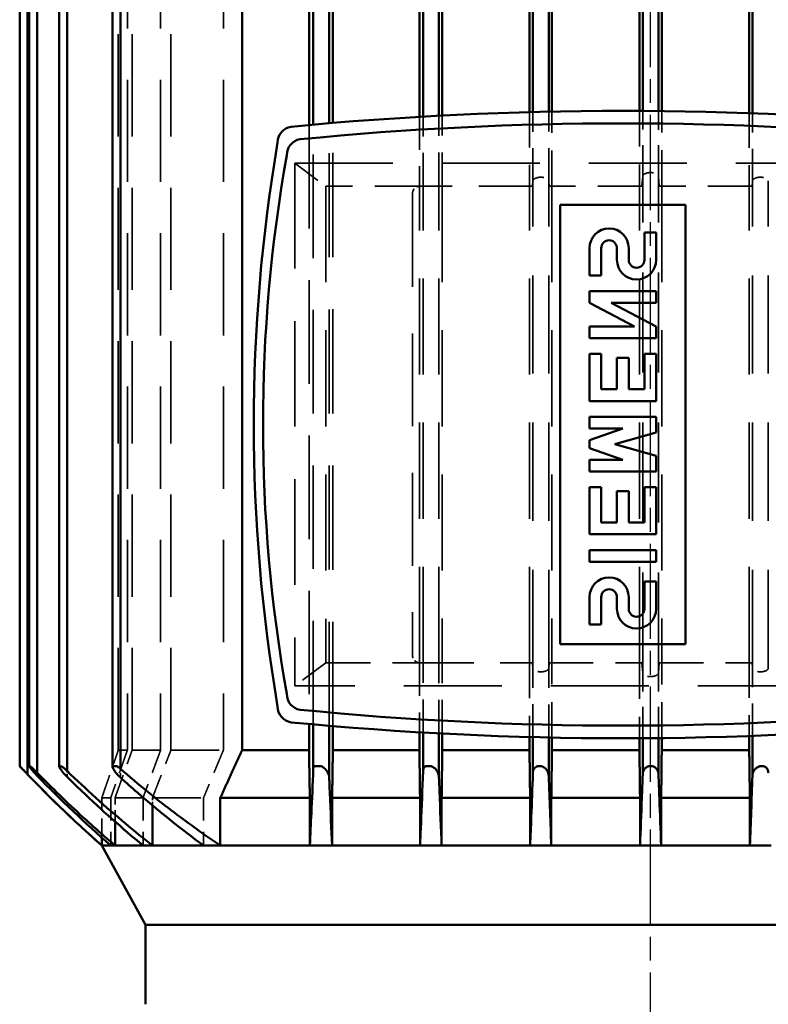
# Model space of a CAD drawing. Header units: millimetres. Extents: x -34725 to 178350, y -13707 to 126150.
# Tile 127 of 127: x 40066 to 40160, y 9668 to 9792. Entities that reach past the tile are written whole.
import ezdxf

# ---------------------------------------------------------------- set-up
doc = ezdxf.new("R2010")
doc.units = ezdxf.units.MM
doc.linetypes.add('AM_ISO08W050', pattern=[18, 12, -1.5, 3, -1.5])
doc.linetypes.add('DASHED', pattern=[0.75, 0.5, -0.25])
for name, color, linetype, lineweight in [('AM_0', 7, 'CONTINUOUS', 50), ('AM_7', 4, 'AM_ISO08W050', 25), ('P-AM_0', 7, 'CONTINUOUS', 50), ('Sichtbar (ISO)', 7, 'CONTINUOUS', 50), ('Verdeckt (ISO)', 7, 'DASHED', 35)]:
    doc.layers.add(name, color=color, linetype=linetype, lineweight=lineweight)

# ---------------------------------------------------------------- blocks, each defined once
blk = doc.blocks.new('A$C5cacc3fa')
at = {"layer": 'AM_7'}
blk.add_line((-1738.33, -2368.79), (191.62, -2368.79), dxfattribs=at)
at = {"layer": 'Sichtbar (ISO)'}
for p, q in [((-46.33, -2432.42), (-46.33, -2305.16)), ((-36.33, -2356.28), (-36.33, -2353.61)), ((-36.33, -2367.46), (-36.33, -2356.28)), ((-30.33, -2356.28), (-36.33, -2356.28)), ((-30.33, -2367.46), (-30.33, -2356.28)), ((-27.55, -2355.96), (-22.52, -2355.96)), ((-22.54, -2356.36), (-24.33, -2356.36)), ((-24.33, -2367.39), (-24.33, -2356.36)), ((55.87, -2355.96), (159.89, -2355.96)), ((156.67, -2356.36), (55.88, -2356.36)), ((-10.98, -2380.19), (-10.98, -2364.39)), ((-10.98, -2364.39), (44.32, -2364.39)), ((44.32, -2364.39), (44.32, -2380.19)), ((-36.33, -2370.12), (-36.33, -2367.46)), ((-36.33, -2367.46), (-30.33, -2367.46)), ((-27.38, -2367.79), (-22.81, -2367.79)), ((-24.33, -2367.39), (-22.8, -2367.39)), ((56.14, -2367.39), (156.67, -2367.39)), ((56.15, -2367.79), (159.72, -2367.79)), ((-6.54, -2368.09), (-3.08, -2368.09)), ((-3.08, -2368.09), (-3.08, -2369.57)), ((-0.61, -2368.09), (0.87, -2368.09)), ((-0.61, -2376.49), (-0.61, -2368.09)), ((0.87, -2368.09), (0.87, -2376.49)), ((2.85, -2368.09), (8.77, -2368.09)), ((2.85, -2376.49), (2.85, -2368.09)), ((8.77, -2368.09), (8.77, -2369.57)), ((10.75, -2368.09), (12.72, -2368.09)), ((10.75, -2376.49), (10.75, -2368.09)), ((12.72, -2368.09), (14.2, -2373.28)), ((14.2, -2373.28), (15.68, -2368.09)), ((15.68, -2368.09), (17.66, -2368.09)), ((17.66, -2368.09), (17.66, -2376.49)), ((19.63, -2368.09), (25.56, -2368.09)), ((19.63, -2376.49), (19.63, -2368.09)), ((25.56, -2368.09), (25.56, -2369.57)), ((27.53, -2368.09), (29.01, -2368.09)), ((27.53, -2376.49), (27.53, -2368.09)), ((29.01, -2368.09), (31.98, -2373.77)), ((31.98, -2368.09), (33.46, -2368.09)), ((31.98, -2373.77), (31.98, -2368.09)), ((33.46, -2368.09), (33.46, -2376.49)), ((37.41, -2368.09), (40.86, -2368.09)), ((40.86, -2368.09), (40.86, -2369.57)), ((-36.33, -2381.3), (-36.33, -2370.12)), ((-30.33, -2370.12), (-36.33, -2370.12)), ((-30.33, -2381.3), (-30.33, -2370.12)), ((-27.38, -2369.79), (-22.82, -2369.79)), ((-22.82, -2370.19), (-24.33, -2370.19)), ((-24.33, -2381.22), (-24.33, -2370.19)), ((-3.08, -2369.57), (-6.54, -2369.57)), ((4.33, -2369.57), (4.33, -2371.55)), ((8.77, -2369.57), (4.33, -2369.57)), ((21.11, -2369.57), (21.11, -2371.55)), ((25.56, -2369.57), (21.11, -2369.57)), ((40.86, -2369.57), (37.41, -2369.57)), ((56.16, -2369.79), (159.72, -2369.79)), ((156.67, -2370.19), (56.17, -2370.19)), ((-6.54, -2371.55), (-5.05, -2371.55)), ((4.33, -2371.55), (8.28, -2371.55)), ((8.28, -2371.55), (8.28, -2373.03)), ((21.11, -2371.55), (25.06, -2371.55)), ((25.06, -2371.55), (25.06, -2373.03)), ((29.01, -2370.81), (29.01, -2376.49)), ((31.98, -2376.49), (29.01, -2370.81)), ((37.41, -2371.55), (38.89, -2371.55)), ((12.23, -2372.29), (12.23, -2376.49)), ((13.71, -2376.49), (12.23, -2372.29)), ((16.18, -2372.29), (14.7, -2376.49)), ((16.18, -2376.49), (16.18, -2372.29)), ((-5.05, -2373.03), (-6.54, -2373.03)), ((4.33, -2373.03), (4.33, -2375.01)), ((8.28, -2373.03), (4.33, -2373.03)), ((21.11, -2373.03), (21.11, -2375.01)), ((25.06, -2373.03), (21.11, -2373.03)), ((38.89, -2373.03), (37.41, -2373.03)), ((-8.51, -2375.01), (-5.05, -2375.01)), ((-8.51, -2376.49), (-8.51, -2375.01)), ((4.33, -2375.01), (8.77, -2375.01)), ((8.77, -2375.01), (8.77, -2376.49)), ((21.11, -2375.01), (25.56, -2375.01)), ((25.56, -2375.01), (25.56, -2376.49)), ((35.43, -2375.01), (38.89, -2375.01)), ((35.43, -2376.49), (35.43, -2375.01)), ((-5.05, -2376.49), (-8.51, -2376.49)), ((0.87, -2376.49), (-0.61, -2376.49)), ((8.77, -2376.49), (2.85, -2376.49)), ((12.23, -2376.49), (10.75, -2376.49)), ((14.7, -2376.49), (13.71, -2376.49)), ((17.66, -2376.49), (16.18, -2376.49)), ((25.56, -2376.49), (19.63, -2376.49)), ((29.01, -2376.49), (27.53, -2376.49)), ((33.46, -2376.49), (31.98, -2376.49)), ((38.89, -2376.49), (35.43, -2376.49)), ((44.32, -2380.19), (-10.98, -2380.19)), ((-36.33, -2383.97), (-36.33, -2381.3)), ((-36.33, -2381.3), (-30.33, -2381.3)), ((-24.33, -2381.22), (-22.74, -2381.22)), ((56.08, -2381.22), (156.67, -2381.22)), ((-27.55, -2381.62), (-22.73, -2381.62)), ((56.07, -2381.62), (159.89, -2381.62)), ((-36.33, -2395.12), (-36.33, -2383.97)), ((-30.33, -2383.97), (-36.33, -2383.97)), ((-30.33, -2395.12), (-30.33, -2383.97)), ((-27.18, -2383.62), (-22.68, -2383.62)), ((-22.67, -2384.05), (-24.33, -2384.05)), ((-24.33, -2395.04), (-24.33, -2384.05)), ((156.67, -2384.05), (56.01, -2384.05)), ((56.02, -2383.62), (159.52, -2383.62)), ((-36.33, -2397.84), (-36.33, -2395.12)), ((-36.33, -2395.12), (-30.33, -2395.12)), ((-24.33, -2395.04), (-22.24, -2395.04)), ((55.58, -2395.04), (156.67, -2395.04)), ((-27.68, -2395.46), (-22.22, -2395.46)), ((55.56, -2395.46), (160.02, -2395.46)), ((-26.94, -2397.46), (-22.11, -2397.46)), ((55.45, -2397.46), (159.28, -2397.46)), ((-36.33, -2408.92), (-36.33, -2397.84)), ((-30.33, -2397.84), (-36.33, -2397.84)), ((-30.33, -2408.92), (-30.33, -2397.84)), ((-22.08, -2397.92), (-24.33, -2397.92)), ((-24.33, -2408.83), (-24.33, -2397.92)), ((156.67, -2397.92), (55.42, -2397.92)), ((-24.33, -2408.83), (-21.3, -2408.83)), ((54.64, -2408.83), (156.67, -2408.83)), ((-36.33, -2411.73), (-36.33, -2408.92)), ((-36.33, -2408.92), (-30.33, -2408.92)), ((-27.77, -2409.29), (-21.26, -2409.29)), ((54.6, -2409.29), (160.11, -2409.29)), ((-26.67, -2411.29), (-21.09, -2411.29)), ((54.43, -2411.29), (159.01, -2411.29)), ((-36.33, -2423.01), (-36.33, -2411.73)), ((-30.33, -2411.73), (-36.33, -2411.73)), ((-30.33, -2423.01), (-30.33, -2411.73)), ((-24.33, -2420.25), (-24.33, -2411.83)), ((-21.04, -2411.83), (-24.33, -2411.83)), ((156.67, -2411.83), (54.38, -2411.83)), ((-24.33, -2420.25), (156.67, -2420.25)), ((-36.33, -2425.12), (-36.33, -2423.01)), ((-36.33, -2423.01), (-30.33, -2423.01)), ((-36.33, -2431.56), (-36.33, -2425.12)), ((-36.33, -2432.75), (-36.33, -2431.56)), ((-36.33, -2431.56), (-31.29, -2431.56)), ((-56.33, -2432.42), (-46.33, -2432.42)), ((-46.33, -2432.42), (-36.33, -2437.95)), ((-36.33, -2436.27), (-36.33, -2432.75)), ((-26.67, -2435.6), (159.01, -2435.6)), ((-36.33, -2436.81), (-36.33, -2436.27)), ((-36.33, -2436.27), (-33.33, -2436.27)), ((-36.33, -2437.94), (-36.33, -2436.81)), ((-26.33, -2436.6), (158.67, -2436.6)), ((-36.33, -2437.95), (-36.33, -2437.94)), ((-36.33, -2437.94), (-35.34, -2437.94)), ((-26.94, -2442.32), (159.28, -2442.32)), ((-26.33, -2443.32), (158.67, -2443.32)), ((-27.38, -2447.29), (159.72, -2447.29)), ((-27.18, -2446.08), (159.52, -2446.08)), ((-26.33, -2447.08), (158.67, -2447.08)), ((-26.33, -2448.29), (158.67, -2448.29))]:
    blk.add_line(p, q, dxfattribs=at)
for centre, radius, start, end in [((415, -2372.29), 437.83, 174.5215, 185.4785), ((-381.66, -2372.29), 437.83, 354.5215, 5.4785), ((393.16, -2372.29), 414.4, 174.3686, 185.6314), ((-359.81, -2372.29), 414.4, 354.3686, 5.6314), ((-6.54, -2370.56), 2.47, 90, 270), ((37.41, -2370.56), 2.47, 90, 270), ((-6.54, -2370.56), 0.988, 90, 270), ((37.41, -2370.56), 0.988, 90, 270), ((-5.05, -2374.02), 2.47, 270, 90), ((38.89, -2374.02), 2.47, 270, 90), ((-5.05, -2374.02), 0.988, 270, 90), ((38.89, -2374.02), 0.988, 270, 90), ((-17.28, -2412.63), 2, 189.411, 270.7712), ((50.62, -2412.63), 2, 269.2288, 350.589), ((-18.85, -2413.79), 2, 188.6543, 270.6524), ((16.67, -2224.37), 193.26, 259.8914, 280.1086), ((52.19, -2413.79), 2, 269.3476, 351.3457), ((16.67, -2207.25), 211.54, 260.3392, 279.6608), ((76.35, -2338.94), 150, 221.3086, 226.8038)]:
    blk.add_arc(centre, radius, start, end, dxfattribs=at)
for centre, major_axis, ratio, start_param, end_param in [((-26.3, -2354.96), (0.006, -0.999), 0.032987, 4.35798, 4.712391), ((-26.3, -2382.62), (-0.006, -0.999), 0.032987, 4.712387, 5.066798), ((-26.3, -2446.08), (-0.033, -0.999), 0.005904, 5.928971, 6.283382)]:
    blk.add_ellipse(centre, major_axis=major_axis, ratio=ratio, start_param=start_param, end_param=end_param, dxfattribs=at)
for points, knots in [([(-27.18, -2353.96), (-27.17, -2353.96), (-27.17, -2353.96), (-27.02, -2353.96), (-26.87, -2353.99), (-26.63, -2354.12), (-26.53, -2354.2), (-26.41, -2354.38), (-26.37, -2354.46), (-26.34, -2354.57), (-26.33, -2354.59), (-26.33, -2354.61)], [-0.1506216, -0.1506216, -0.1506216, -0.1506216, -0.1485853, -0.1485853, -0.0998852, -0.0998852, -0.0551686, -0.0551686, -0.0238795, -0.0238795, -0.0178264, -0.0178264, -0.0178264, -0.0178264]), ([(-26.33, -2354.96), (-26.34, -2355.01), (-26.36, -2355.07), (-26.42, -2355.24), (-26.48, -2355.35), (-26.64, -2355.57), (-26.77, -2355.68), (-27.09, -2355.88), (-27.28, -2355.94), (-27.5, -2355.96), (-27.52, -2355.96), (-27.55, -2355.96)], [-0.6948989, -0.6948989, -0.6948989, -0.6948989, -0.6771738, -0.6771738, -0.639025, -0.639025, -0.5839423, -0.5839423, -0.5122103, -0.5122103, -0.5026873, -0.5026873, -0.5026873, -0.5026873]), ([(-36.33, -2367.46), (-34.39, -2367.54), (-32.39, -2367.61), (-29.38, -2367.72), (-28.38, -2367.76), (-27.38, -2367.79)], [-70.234669, -70.234669, -70.234669, -70.234669, -69.425028, -69.425028, -69.029673, -69.029673, -69.029673, -69.029673]), ([(-27.38, -2367.79), (-27.31, -2367.79), (-27.24, -2367.8), (-27.03, -2367.84), (-26.89, -2367.89), (-26.65, -2368.06), (-26.55, -2368.16), (-26.42, -2368.36), (-26.38, -2368.45), (-26.34, -2368.63), (-26.33, -2368.71), (-26.33, -2368.79), (-26.33, -2368.82), (-26.33, -2368.85), (-26.34, -2368.97), (-26.36, -2369.05), (-26.43, -2369.24), (-26.49, -2369.34), (-26.66, -2369.53), (-26.78, -2369.63), (-27.07, -2369.76), (-27.22, -2369.79), (-27.38, -2369.79)], [-0.1710961, -0.1710961, -0.1710961, -0.1710961, -0.148608, -0.148608, -0.0999054, -0.0999054, -0.0551851, -0.0551851, -0.0238878, -0.0238878, 0, 0, 0, 0.0092847, 0.0092847, 0.0355721, 0.0355721, 0.0736995, 0.0736995, 0.1287517, 0.1287517, 0.1867282, 0.1867282, 0.1867282, 0.1867282]), ([(-27.38, -2369.79), (-28.38, -2369.82), (-29.38, -2369.86), (-32.39, -2369.97), (-34.39, -2370.04), (-36.33, -2370.12)], [69.029673, 69.029673, 69.029673, 69.029673, 69.425028, 69.425028, 70.234669, 70.234669, 70.234669, 70.234669]), ([(-27.55, -2381.62), (-27.42, -2381.62), (-27.29, -2381.65), (-27.02, -2381.74), (-26.87, -2381.82), (-26.63, -2382.03), (-26.53, -2382.15), (-26.41, -2382.36), (-26.37, -2382.46), (-26.34, -2382.58), (-26.33, -2382.6), (-26.33, -2382.62)], [-0.191411, -0.191411, -0.191411, -0.191411, -0.1485853, -0.1485853, -0.0998852, -0.0998852, -0.0551686, -0.0551686, -0.0238795, -0.0238795, -0.0178264, -0.0178264, -0.0178264, -0.0178264]), ([(-27.18, -2383.62), (-29.08, -2383.69), (-30.94, -2383.76), (-33.97, -2383.87), (-35.16, -2383.92), (-36.33, -2383.97)], [68.000549, 68.000549, 68.000549, 68.000549, 68.736031, 68.736031, 69.231489, 69.231489, 69.231489, 69.231489]), ([(-26.33, -2382.97), (-26.34, -2383.02), (-26.36, -2383.07), (-26.42, -2383.22), (-26.48, -2383.31), (-26.64, -2383.47), (-26.77, -2383.55), (-26.99, -2383.61), (-27.09, -2383.62), (-27.18, -2383.62)], [-0.6948989, -0.6948989, -0.6948989, -0.6948989, -0.6771738, -0.6771738, -0.639025, -0.639025, -0.5839423, -0.5839423, -0.5491488, -0.5491488, -0.5491488, -0.5491488]), ([(-36.33, -2395.12), (-34.16, -2395.21), (-31.86, -2395.3), (-28.88, -2395.41), (-28.28, -2395.43), (-27.68, -2395.46)], [6.769402, 6.769402, 6.769402, 6.769402, 7.720132, 7.720132, 7.955367, 7.955367, 7.955367, 7.955367]), ([(-27.68, -2395.46), (-27.68, -2395.46), (-27.68, -2395.46), (-27.49, -2395.46), (-27.3, -2395.51), (-26.96, -2395.68), (-26.82, -2395.78), (-26.58, -2396.02), (-26.48, -2396.15), (-26.38, -2396.34), (-26.35, -2396.4), (-26.33, -2396.46)], [-0.209819, -0.209819, -0.209819, -0.209819, -0.2097524, -0.2097524, -0.1473012, -0.1473012, -0.0992148, -0.0992148, -0.0549076, -0.0549076, -0.0364715, -0.0364715, -0.0364715, -0.0364715]), ([(-26.33, -2396.46), (-26.33, -2396.53), (-26.33, -2396.61), (-26.33, -2396.81), (-26.33, -2396.93), (-26.33, -2397.06), (-26.33, -2397.09), (-26.33, -2397.11)], [-0.3512725, -0.3512725, -0.3512725, -0.3512725, -0.32834432, -0.32834432, -0.28951525, -0.28951525, -0.27907555, -0.27907555, -0.27907555, -0.27907555]), ([(-26.94, -2397.46), (-29.26, -2397.54), (-31.48, -2397.63), (-34.52, -2397.76), (-35.44, -2397.8), (-36.33, -2397.84)], [66.441483, 66.441483, 66.441483, 66.441483, 67.356253, 67.356253, 67.768749, 67.768749, 67.768749, 67.768749]), ([(-26.33, -2397.11), (-26.37, -2397.19), (-26.41, -2397.25), (-26.56, -2397.37), (-26.68, -2397.43), (-26.85, -2397.45), (-26.9, -2397.46), (-26.94, -2397.46)], [-0.6626288, -0.6626288, -0.6626288, -0.6626288, -0.6306546, -0.6306546, -0.5772638, -0.5772638, -0.5595286, -0.5595286, -0.5595286, -0.5595286]), ([(-36.33, -2408.92), (-34.3, -2409.02), (-32.07, -2409.11), (-29.05, -2409.24), (-28.42, -2409.26), (-27.77, -2409.29)], [5.885348, 5.885348, 5.885348, 5.885348, 6.911314, 6.911314, 7.178081, 7.178081, 7.178081, 7.178081]), ([(-27.77, -2409.29), (-27.72, -2409.29), (-27.65, -2409.3), (-27.4, -2409.35), (-27.2, -2409.43), (-26.87, -2409.65), (-26.73, -2409.77), (-26.49, -2410.03), (-26.4, -2410.16), (-26.33, -2410.29)], [-0.2313895, -0.2313895, -0.2313895, -0.2313895, -0.2096983, -0.2096983, -0.1471884, -0.1471884, -0.0991098, -0.0991098, -0.0574259, -0.0574259, -0.0574259, -0.0574259]), ([(-26.67, -2411.29), (-28.67, -2411.37), (-30.54, -2411.45), (-33.61, -2411.6), (-34.98, -2411.66), (-36.33, -2411.73)], [-6.822651, -6.822651, -6.822651, -6.822651, -5.964427, -5.964427, -5.295467, -5.295467, -5.295467, -5.295467]), ([(-26.33, -2411.19), (-26.35, -2411.2), (-26.36, -2411.21), (-26.46, -2411.27), (-26.56, -2411.29), (-26.67, -2411.29)], [-0.64082682, -0.64082682, -0.64082682, -0.64082682, -0.63080396, -0.63080396, -0.5843635, -0.5843635, -0.5843635, -0.5843635]), ([(-26.33, -2410.29), (-26.33, -2410.41), (-26.33, -2410.53), (-26.33, -2410.64), (-26.33, -2410.76), (-26.33, -2410.86), (-26.33, -2410.95), (-26.33, -2411.05), (-26.33, -2411.13), (-26.33, -2411.19)], [0, 0, 0, 0, 0.362556, 0.362556, 0.362556, 0.726846, 0.726846, 0.726846, 1.114917, 1.114917, 1.114917, 1.114917]), ([(-36.33, -2423.01), (-34.98, -2425.01), (-33.61, -2426.94), (-30.54, -2431), (-28.67, -2433.31), (-26.67, -2435.6)], [-65.695241, -65.695241, -65.695241, -65.695241, -65.026281, -65.026281, -64.168057, -64.168057, -64.168057, -64.168057]), ([(-27.77, -2435.6), (-28.42, -2434.89), (-29.05, -2434.17), (-32.07, -2430.69), (-34.3, -2427.88), (-36.33, -2425.12)], [65.515907, 65.515907, 65.515907, 65.515907, 65.782674, 65.782674, 66.80864, 66.80864, 66.80864, 66.80864]), ([(-36.33, -2431.56), (-35.44, -2432.69), (-34.52, -2433.83), (-31.48, -2437.46), (-29.26, -2439.93), (-26.94, -2442.32)], [-67.768749, -67.768749, -67.768749, -67.768749, -67.356253, -67.356253, -66.441483, -66.441483, -66.441483, -66.441483]), ([(-27.68, -2442.32), (-28.28, -2441.71), (-28.88, -2441.1), (-31.86, -2437.97), (-34.16, -2435.38), (-36.33, -2432.75)], [67.431697, 67.431697, 67.431697, 67.431697, 67.666932, 67.666932, 68.617661, 68.617661, 68.617661, 68.617661]), ([(-26.33, -2436.6), (-26.35, -2436.6), (-26.36, -2436.6), (-26.47, -2436.58), (-26.59, -2436.54), (-26.89, -2436.38), (-27.08, -2436.24), (-27.43, -2435.95), (-27.59, -2435.8), (-27.75, -2435.63), (-27.76, -2435.61), (-27.77, -2435.6)], [-0.6408268, -0.6408268, -0.6408268, -0.6408268, -0.630804, -0.630804, -0.5772564, -0.5772564, -0.5081151, -0.5081151, -0.4500854, -0.4500854, -0.4452282, -0.4452282, -0.4452282, -0.4452282]), ([(-26.67, -2435.6), (-26.65, -2435.62), (-26.62, -2435.65), (-26.49, -2435.8), (-26.4, -2435.93), (-26.33, -2436.04)], [-0.10710707, -0.10710707, -0.10710707, -0.10710707, -0.09910976, -0.09910976, -0.05742593, -0.05742593, -0.05742593, -0.05742593]), ([(-26.33, -2436.04), (-26.33, -2436.15), (-26.33, -2436.25), (-26.33, -2436.33), (-26.33, -2436.41), (-26.33, -2436.48), (-26.33, -2436.52), (-26.33, -2436.57), (-26.33, -2436.6), (-26.33, -2436.6)], [0, 0, 0, 0, 0.362556, 0.362556, 0.362556, 0.726846, 0.726846, 0.726846, 1.114917, 1.114917, 1.114917, 1.114917]), ([(-36.33, -2436.27), (-35.16, -2437.64), (-33.97, -2438.99), (-30.94, -2442.3), (-29.08, -2444.22), (-27.18, -2446.08)], [-69.231489, -69.231489, -69.231489, -69.231489, -68.736031, -68.736031, -68.000549, -68.000549, -68.000549, -68.000549]), ([(-36.33, -2437.94), (-34.39, -2440.15), (-32.39, -2442.29), (-29.38, -2445.35), (-28.38, -2446.33), (-27.38, -2447.29)], [-70.234669, -70.234669, -70.234669, -70.234669, -69.425028, -69.425028, -69.029673, -69.029673, -69.029673, -69.029673]), ([(-26.33, -2443.32), (-26.37, -2443.32), (-26.41, -2443.31), (-26.56, -2443.24), (-26.68, -2443.17), (-26.98, -2442.96), (-27.17, -2442.8), (-27.47, -2442.53), (-27.58, -2442.43), (-27.68, -2442.32)], [-0.6626288, -0.6626288, -0.6626288, -0.6626288, -0.6306546, -0.6306546, -0.5772638, -0.5772638, -0.5083418, -0.5083418, -0.4688822, -0.4688822, -0.4688822, -0.4688822]), ([(-26.94, -2442.32), (-26.86, -2442.41), (-26.77, -2442.5), (-26.58, -2442.72), (-26.48, -2442.84), (-26.38, -2442.99), (-26.35, -2443.03), (-26.33, -2443.07)], [-0.1287013, -0.1287013, -0.1287013, -0.1287013, -0.0992148, -0.0992148, -0.05490758, -0.05490758, -0.03647152, -0.03647152, -0.03647152, -0.03647152]), ([(-26.33, -2443.07), (-26.33, -2443.12), (-26.33, -2443.17), (-26.33, -2443.26), (-26.33, -2443.3), (-26.33, -2443.32), (-26.33, -2443.32), (-26.33, -2443.32)], [-0.3512725, -0.3512725, -0.3512725, -0.3512725, -0.32834432, -0.32834432, -0.28951525, -0.28951525, -0.27907555, -0.27907555, -0.27907555, -0.27907555]), ([(-26.33, -2447.08), (-26.34, -2447.08), (-26.36, -2447.07), (-26.42, -2447.04), (-26.48, -2447), (-26.64, -2446.88), (-26.77, -2446.78), (-27.09, -2446.51), (-27.28, -2446.33), (-27.5, -2446.13), (-27.52, -2446.1), (-27.55, -2446.08)], [-0.6948989, -0.6948989, -0.6948989, -0.6948989, -0.6771738, -0.6771738, -0.639025, -0.639025, -0.5839423, -0.5839423, -0.5122103, -0.5122103, -0.5026873, -0.5026873, -0.5026873, -0.5026873]), ([(-27.38, -2447.29), (-27.31, -2447.35), (-27.24, -2447.42), (-27.03, -2447.62), (-26.89, -2447.76), (-26.65, -2447.99), (-26.55, -2448.08), (-26.42, -2448.2), (-26.38, -2448.24), (-26.34, -2448.28), (-26.33, -2448.29), (-26.33, -2448.29)], [-0.1710961, -0.1710961, -0.1710961, -0.1710961, -0.148608, -0.148608, -0.0999054, -0.0999054, -0.0551851, -0.0551851, -0.0238878, -0.0238878, 0, 0, 0, 0]), ([(-27.18, -2446.08), (-27.17, -2446.08), (-27.17, -2446.09), (-27.02, -2446.23), (-26.87, -2446.38), (-26.63, -2446.64), (-26.53, -2446.75), (-26.41, -2446.9), (-26.37, -2446.95), (-26.34, -2447), (-26.33, -2447.01), (-26.33, -2447.01)], [-0.1506216, -0.1506216, -0.1506216, -0.1506216, -0.1485853, -0.1485853, -0.0998852, -0.0998852, -0.0551686, -0.0551686, -0.0238795, -0.0238795, -0.0178264, -0.0178264, -0.0178264, -0.0178264])]:
    blk.add_open_spline(points, degree=3, knots=knots, dxfattribs=at)
for points in [[(-27.55, -2355.96), (-30.56, -2356.06), (-33.52, -2356.17), (-36.33, -2356.28)], [(-36.33, -2381.3), (-33.52, -2381.41), (-30.56, -2381.52), (-27.55, -2381.62)], [(-27.55, -2446.08), (-30.56, -2443.16), (-33.52, -2440.05), (-36.33, -2436.81)]]:
    blk.add_open_spline(points, degree=3, dxfattribs=at)
for points, weights in [([(-24.33, -2356.36), (-27.28, -2356.32), (-30.33, -2356.28)], [1, 1.00011857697, 1]), ([(-30.33, -2367.46), (-27.28, -2367.42), (-24.33, -2367.39)], [1, 1.00011633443, 1]), ([(-24.33, -2370.19), (-27.28, -2370.16), (-30.33, -2370.12)], [1, 1.00011633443, 1]), ([(-30.33, -2381.3), (-27.28, -2381.26), (-24.33, -2381.22)], [1, 1.00011857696, 1]), ([(-24.33, -2384.05), (-27.28, -2384.01), (-30.33, -2383.97)], [1.0011104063, 1.00111379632, 1.00086850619]), ([(-30.33, -2395.12), (-27.28, -2395.08), (-24.33, -2395.04)], [1.0009258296, 1.00118872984, 1.0011863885]), ([(-24.33, -2397.92), (-27.27, -2397.88), (-30.33, -2397.84)], [1, 1.00014689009, 1]), ([(-30.33, -2408.92), (-27.26, -2408.87), (-24.33, -2408.83)], [1, 1.0001688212, 1]), ([(-24.33, -2411.83), (-27.25, -2411.78), (-30.33, -2411.73)], [1, 1.00020468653, 1]), ([(-30.33, -2423.01), (-27.25, -2421.61), (-24.33, -2420.25)], [1, 1.00020468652, 1])]:
    blk.add_rational_spline(points, weights, degree=2, dxfattribs=at)
at = {"layer": 'Verdeckt (ISO)', "ltscale": 24.696117}
for p, q in [((-16.25, -2331.95), (-16.25, -2413.63)), ((49.59, -2413.63), (49.59, -2331.95))]:
    blk.add_line(p, q, dxfattribs=at)
at = {"layer": 'Verdeckt (ISO)', "ltscale": 24.713804}
for p, q in [((-13.98, -2353.96), (47.32, -2353.96)), ((-13.98, -2355.96), (47.32, -2355.96)), ((-13.98, -2381.62), (47.32, -2381.62)), ((-13.98, -2383.62), (47.32, -2383.62))]:
    blk.add_line(p, q, dxfattribs=at)
at = {"layer": 'Verdeckt (ISO)', "ltscale": 0.335473}
for p, q in [((-26.33, -2354.96), (-26.33, -2354.61)), ((-26.33, -2382.97), (-26.33, -2382.62)), ((-26.33, -2447.08), (-26.33, -2447.01))]:
    blk.add_line(p, q, dxfattribs=at)
at = {"layer": 'Verdeckt (ISO)', "ltscale": 8.747275}
for p, q in [((-13.35, -2356.36), (-22.54, -2356.36)), ((55.88, -2356.36), (46.7, -2356.36))]:
    blk.add_line(p, q, dxfattribs=at)
at = {"layer": 'Verdeckt (ISO)', "ltscale": 8.137896}
for p, q in [((-22.52, -2355.96), (-13.98, -2355.96)), ((47.32, -2355.96), (55.87, -2355.96))]:
    blk.add_line(p, q, dxfattribs=at)
at = {"layer": 'Verdeckt (ISO)', "ltscale": 1.365495}
for p, q in [((-13.35, -2356), (-13.98, -2355.96)), ((47.32, -2355.96), (46.69, -2356)), ((-13.98, -2381.62), (-13.35, -2381.58)), ((46.69, -2381.58), (47.32, -2381.62)), ((-13.35, -2383.67), (-13.98, -2383.62)), ((47.32, -2383.62), (46.69, -2383.67))]:
    blk.add_line(p, q, dxfattribs=at)
at = {"layer": 'Verdeckt (ISO)', "ltscale": 11.141511}
for p, q in [((-13.35, -2367.7), (-13.35, -2356)), ((-13.35, -2367.7), (-13.35, -2356)), ((46.69, -2356), (46.69, -2367.7)), ((46.7, -2356), (46.7, -2367.7)), ((-13.35, -2381.58), (-13.35, -2369.88)), ((-13.35, -2381.58), (-13.35, -2369.88)), ((46.69, -2369.88), (46.69, -2381.58)), ((46.7, -2369.88), (46.7, -2381.58))]:
    blk.add_line(p, q, dxfattribs=at)
at = {"layer": 'Verdeckt (ISO)', "ltscale": 0.004662}
for p, q in [((-13.35, -2356), (-13.35, -2356)), ((46.69, -2356), (46.7, -2356)), ((-13.35, -2367.7), (-13.35, -2367.7)), ((46.7, -2367.7), (46.69, -2367.7)), ((-13.35, -2369.88), (-13.35, -2369.88)), ((46.69, -2369.88), (46.7, -2369.88)), ((-13.35, -2381.58), (-13.35, -2381.58)), ((46.7, -2381.58), (46.69, -2381.58)), ((-13.35, -2383.67), (-13.35, -2383.67)), ((46.69, -2383.67), (46.7, -2383.67))]:
    blk.add_line(p, q, dxfattribs=at)
at = {"layer": 'Verdeckt (ISO)', "ltscale": 24.209805}
for p, q in [((-13.35, -2356.36), (46.7, -2356.36)), ((46.7, -2367.39), (-13.35, -2367.39)), ((-13.35, -2370.19), (46.7, -2370.19)), ((46.7, -2381.22), (-13.35, -2381.22)), ((-13.35, -2384.05), (46.7, -2384.05)), ((46.7, -2395.04), (-13.35, -2395.04)), ((-13.35, -2395.46), (46.7, -2395.46)), ((-13.35, -2397.46), (46.7, -2397.46))]:
    blk.add_line(p, q, dxfattribs=at)
at = {"layer": 'Verdeckt (ISO)', "ltscale": 7.840817}
for p, q in [((-22.81, -2367.79), (-14.57, -2367.79)), ((47.91, -2367.79), (56.15, -2367.79))]:
    blk.add_line(p, q, dxfattribs=at)
at = {"layer": 'Verdeckt (ISO)', "ltscale": 8.997245}
for p, q in [((-22.8, -2367.39), (-13.35, -2367.39)), ((46.7, -2367.39), (56.14, -2367.39))]:
    blk.add_line(p, q, dxfattribs=at)
at = {"layer": 'Verdeckt (ISO)', "ltscale": 2.651994}
for p, q in [((-14.57, -2367.79), (-13.35, -2367.7)), ((46.69, -2367.7), (47.91, -2367.79)), ((-13.35, -2369.88), (-14.57, -2369.79)), ((47.91, -2369.79), (46.69, -2369.88))]:
    blk.add_line(p, q, dxfattribs=at)
at = {"layer": 'Verdeckt (ISO)', "ltscale": 25.192411}
for p, q in [((-14.57, -2367.79), (47.91, -2367.79)), ((-14.57, -2369.79), (47.91, -2369.79))]:
    blk.add_line(p, q, dxfattribs=at)
at = {"layer": 'Verdeckt (ISO)', "ltscale": 7.856044}
for p, q in [((-22.82, -2369.79), (-14.57, -2369.79)), ((47.91, -2369.79), (56.16, -2369.79))]:
    blk.add_line(p, q, dxfattribs=at)
at = {"layer": 'Verdeckt (ISO)', "ltscale": 9.018621}
for p, q in [((-13.35, -2370.19), (-22.82, -2370.19)), ((56.17, -2370.19), (46.7, -2370.19))]:
    blk.add_line(p, q, dxfattribs=at)
at = {"layer": 'Verdeckt (ISO)', "ltscale": 8.936637}
for p, q in [((-22.74, -2381.22), (-13.35, -2381.22)), ((46.7, -2381.22), (56.08, -2381.22))]:
    blk.add_line(p, q, dxfattribs=at)
at = {"layer": 'Verdeckt (ISO)', "ltscale": 8.333381}
for p, q in [((-22.73, -2381.62), (-13.98, -2381.62)), ((47.32, -2381.62), (56.07, -2381.62))]:
    blk.add_line(p, q, dxfattribs=at)
at = {"layer": 'Verdeckt (ISO)', "ltscale": 8.288417}
for p, q in [((-22.68, -2383.62), (-13.98, -2383.62)), ((47.32, -2383.62), (56.02, -2383.62))]:
    blk.add_line(p, q, dxfattribs=at)
at = {"layer": 'Verdeckt (ISO)', "ltscale": 8.873074}
for p, q in [((-13.35, -2384.05), (-22.67, -2384.05)), ((56.01, -2384.05), (46.7, -2384.05))]:
    blk.add_line(p, q, dxfattribs=at)
at = {"layer": 'Verdeckt (ISO)', "ltscale": 13.567391}
for p, q in [((-13.35, -2397.91), (-13.35, -2383.67)), ((46.69, -2383.67), (46.69, -2397.91))]:
    blk.add_line(p, q, dxfattribs=at)
at = {"layer": 'Verdeckt (ISO)', "ltscale": 13.472276}
for p, q in [((-13.35, -2397.81), (-13.35, -2383.67)), ((46.7, -2383.67), (46.7, -2397.81))]:
    blk.add_line(p, q, dxfattribs=at)
at = {"layer": 'Verdeckt (ISO)', "ltscale": 8.46019}
for p, q in [((-22.24, -2395.04), (-13.35, -2395.04)), ((46.7, -2395.04), (55.58, -2395.04))]:
    blk.add_line(p, q, dxfattribs=at)
at = {"layer": 'Verdeckt (ISO)', "ltscale": 0.67064}
for p, q in [((-26.33, -2397.11), (-26.33, -2396.46)), ((-26.33, -2443.32), (-26.33, -2443.07))]:
    blk.add_line(p, q, dxfattribs=at)
at = {"layer": 'Verdeckt (ISO)', "ltscale": 8.439331}
for p, q in [((-22.22, -2395.46), (-13.35, -2395.46)), ((46.7, -2395.46), (55.56, -2395.46))]:
    blk.add_line(p, q, dxfattribs=at)
at = {"layer": 'Verdeckt (ISO)', "ltscale": 8.334042}
for p, q in [((-22.11, -2397.46), (-13.35, -2397.46)), ((46.7, -2397.46), (55.45, -2397.46))]:
    blk.add_line(p, q, dxfattribs=at)
at = {"layer": 'Verdeckt (ISO)', "ltscale": 8.3136}
for p, q in [((-13.35, -2397.92), (-22.08, -2397.92)), ((55.42, -2397.92), (46.69, -2397.92))]:
    blk.add_line(p, q, dxfattribs=at)
at = {"layer": 'Verdeckt (ISO)', "ltscale": 11.249634}
for p, q in [((-13.35, -2409.73), (-13.35, -2397.91)), ((46.69, -2397.91), (46.69, -2409.73))]:
    blk.add_line(p, q, dxfattribs=at)
at = {"layer": 'Verdeckt (ISO)', "ltscale": 24.205402}
blk.add_line((-13.35, -2397.92), (46.69, -2397.92), dxfattribs=at)
at = {"layer": 'Verdeckt (ISO)', "ltscale": 23.403482}
blk.add_line((45.7, -2398.81), (-12.35, -2398.81), dxfattribs=at)
at = {"layer": 'Verdeckt (ISO)', "ltscale": 26.244143}
blk.add_line((-21.3, -2408.83), (54.64, -2408.83), dxfattribs=at)
at = {"layer": 'Verdeckt (ISO)', "ltscale": 26.217361}
blk.add_line((-21.26, -2409.29), (54.6, -2409.29), dxfattribs=at)
at = {"layer": 'Verdeckt (ISO)', "ltscale": 7.297997}
for p, q in [((-13.35, -2409.73), (-16.25, -2413.63)), ((49.59, -2413.63), (46.69, -2409.73))]:
    blk.add_line(p, q, dxfattribs=at)
at = {"layer": 'Verdeckt (ISO)', "ltscale": 24.205772}
blk.add_line((46.69, -2409.73), (-13.35, -2409.73), dxfattribs=at)
at = {"layer": 'Verdeckt (ISO)', "ltscale": 1.00492}
for p, q in [((-26.33, -2411.19), (-26.33, -2410.29)), ((-26.33, -2436.6), (-26.33, -2436.04))]:
    blk.add_line(p, q, dxfattribs=at)
at = {"layer": 'Verdeckt (ISO)', "ltscale": 26.096941}
blk.add_line((-21.09, -2411.29), (54.43, -2411.29), dxfattribs=at)
at = {"layer": 'Verdeckt (ISO)', "ltscale": 26.063097}
blk.add_line((54.38, -2411.83), (-21.04, -2411.83), dxfattribs=at)
at = {"layer": 'Verdeckt (ISO)', "ltscale": 26.544106}
blk.add_line((49.59, -2413.63), (-16.25, -2413.63), dxfattribs=at)
at = {"layer": 'Verdeckt (ISO)', "ltscale": 25.75486}
for p, q in [((156.67, -2422.62), (-24.33, -2422.62)), ((-24.33, -2429.23), (156.67, -2429.23)), ((156.67, -2430.53), (-24.33, -2430.53)), ((-24.33, -2434.12), (156.67, -2434.12)), ((156.67, -2434.72), (-24.33, -2434.72)), ((-24.33, -2435.86), (156.67, -2435.86))]:
    blk.add_line(p, q, dxfattribs=at)
at = {"layer": 'Verdeckt (ISO)', "ltscale": 12.163457}
blk.add_line((-24.33, -2429.23), (-24.33, -2422.62), dxfattribs=at)
at = {"layer": 'Verdeckt (ISO)', "ltscale": 5.71399}
for p, q in [((-30.33, -2425.12), (-36.33, -2425.12)), ((-30.33, -2432.75), (-36.33, -2432.75)), ((-30.33, -2436.81), (-36.33, -2436.81))]:
    blk.add_line(p, q, dxfattribs=at)
at = {"layer": 'Verdeckt (ISO)', "ltscale": 12.221222}
blk.add_line((-30.33, -2431.56), (-30.33, -2425.12), dxfattribs=at)
at = {"layer": 'Verdeckt (ISO)', "ltscale": 11.027125}
blk.add_line((-24.33, -2434.12), (-24.33, -2430.53), dxfattribs=at)
at = {"layer": 'Verdeckt (ISO)', "ltscale": 0.912283}
blk.add_line((-31.29, -2431.56), (-30.33, -2431.56), dxfattribs=at)
at = {"layer": 'Verdeckt (ISO)', "ltscale": 11.146211}
blk.add_line((-30.33, -2436.27), (-30.33, -2432.75), dxfattribs=at)
at = {"layer": 'Verdeckt (ISO)', "ltscale": 10.57055}
blk.add_line((-24.33, -2435.86), (-24.33, -2434.72), dxfattribs=at)
at = {"layer": 'Verdeckt (ISO)', "ltscale": 1.052781}
blk.add_line((-27.77, -2435.6), (-26.67, -2435.6), dxfattribs=at)
at = {"layer": 'Verdeckt (ISO)', "ltscale": 2.856827}
blk.add_line((-33.33, -2436.27), (-30.33, -2436.27), dxfattribs=at)
at = {"layer": 'Verdeckt (ISO)', "ltscale": 10.708159}
blk.add_line((-30.33, -2437.94), (-30.33, -2436.81), dxfattribs=at)
at = {"layer": 'Verdeckt (ISO)', "ltscale": 4.770627}
blk.add_line((-35.34, -2437.94), (-30.33, -2437.94), dxfattribs=at)
at = {"layer": 'Verdeckt (ISO)', "ltscale": 0.701419}
blk.add_line((-27.68, -2442.32), (-26.94, -2442.32), dxfattribs=at)
at = {"layer": 'Verdeckt (ISO)', "ltscale": 0.350547}
blk.add_line((-27.55, -2446.08), (-27.18, -2446.08), dxfattribs=at)
at = {"layer": 'Verdeckt (ISO)', "ltscale": 0.095175}
for centre, start, end in [((-12.35, -2397.81), 180, 185.732), ((45.7, -2397.81), 354.268, 0)]:
    blk.add_arc(centre, 1, start, end, dxfattribs=at)
at = {"layer": 'Verdeckt (ISO)', "ltscale": 1.400571}
for centre, start, end in [((-12.35, -2397.81), 185.732, 270), ((45.7, -2397.81), 270, 354.268)]:
    blk.add_arc(centre, 1, start, end, dxfattribs=at)
at = {"layer": 'Verdeckt (ISO)', "ltscale": 3.16364}
for centre, major_axis in [((-13.98, -2354.96), (0, 1)), ((47.32, -2354.96), (0, -1)), ((-14.57, -2368.79), (0, 1)), ((47.91, -2368.79), (0, -1)), ((-13.98, -2382.62), (0, 1)), ((47.32, -2382.62), (0, -1))]:
    blk.add_ellipse(centre, major_axis=major_axis, ratio=0.489451, start_param=0, end_param=3.141593, dxfattribs=at)
at = {"layer": 'Verdeckt (ISO)', "ltscale": 6.191408}
blk.add_rational_spline([(-24.33, -2422.62), (-27.26, -2423.85), (-30.33, -2425.12)], [1, 1.00016882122, 1], degree=2, dxfattribs=at)
at = {"layer": 'Verdeckt (ISO)', "ltscale": 6.131498}
blk.add_rational_spline([(-30.33, -2431.56), (-27.27, -2430.38), (-24.33, -2429.23)], [1, 1.00014689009, 1], degree=2, dxfattribs=at)
at = {"layer": 'Verdeckt (ISO)', "ltscale": 6.091839}
blk.add_rational_spline([(-24.33, -2430.53), (-27.28, -2431.62), (-30.33, -2432.75)], [1.04932815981, 1.03772085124, 1.02597006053], degree=2, dxfattribs=at)
at = {"layer": 'Verdeckt (ISO)', "ltscale": 6.06896}
blk.add_rational_spline([(-30.33, -2436.27), (-27.28, -2435.18), (-24.33, -2434.12)], [1.02792687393, 1.04057890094, 1.0531249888], degree=2, dxfattribs=at)
at = {"layer": 'Verdeckt (ISO)', "ltscale": 6.053276}
blk.add_rational_spline([(-24.33, -2434.72), (-27.28, -2435.75), (-30.33, -2436.81)], [1, 1.00011857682, 1], degree=2, dxfattribs=at)
at = {"layer": 'Verdeckt (ISO)', "ltscale": 6.047024}
blk.add_rational_spline([(-30.33, -2437.94), (-27.28, -2436.89), (-24.33, -2435.86)], [1, 1.0001163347, 1], degree=2, dxfattribs=at)
blk = doc.blocks.new('PP_DRIVE DETAIL TOP VIEW_klein_1')
at = {"layer": 'AM_0', "rotation": 179.9999999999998}
blk.add_blockref('A$C5cacc3fa', (-3251.33, -838.79), dxfattribs=at)

msp = doc.modelspace()

# ---------------------------------------------------------------- block references
at = {"layer": 'P-AM_0', "xscale": -1, "rotation": 90}
msp.add_blockref('PP_DRIVE DETAIL TOP VIEW_klein_1', (41675.64, 6473.188), dxfattribs=at)

doc.saveas('drawing.dxf')
